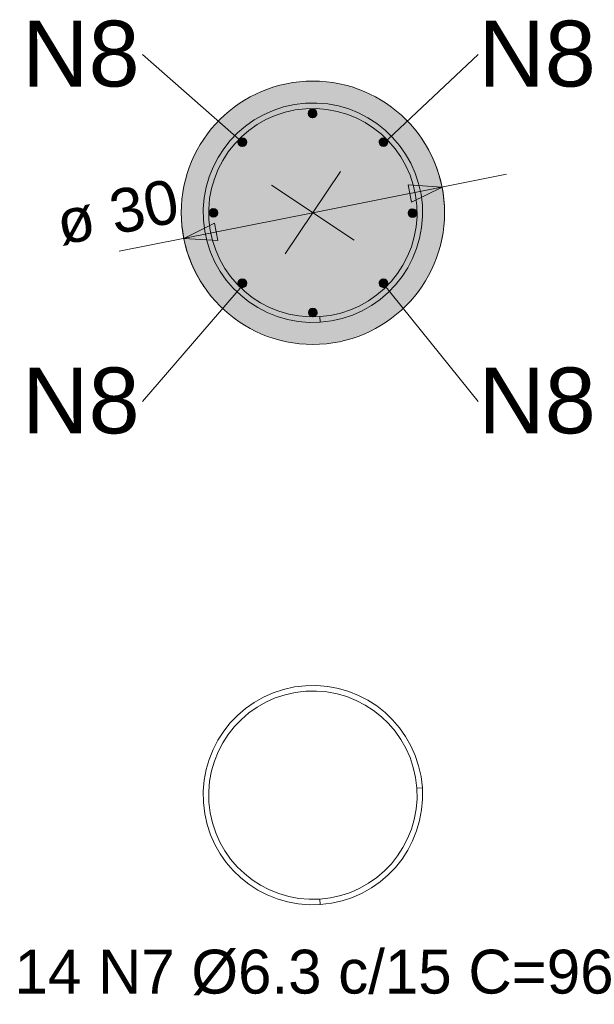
# Model space of a CAD drawing. Header units: centimetres. Extents: x -286 to 6967, y -466 to 803.
# Tile 28 of 73: x 3941 to 4007, y 89 to 201. Entities that reach past the tile are written whole.
import ezdxf

# ---------------------------------------------------------------- set-up
doc = ezdxf.new("R2010")
doc.units = ezdxf.units.CM
for name, color, linetype, lineweight in [('A-ANNO-DIMS', 7, 'Continuous', 9), ('A-ANNO-DIMS-25', 7, 'Continuous', 9), ('S-FNDN', 7, 'Continuous', 25), ('S-RBAR', 7, 'Continuous', 18), ('S-RBAR-IDEN', 7, 'Continuous', 9), ('S-RBAR-SYMB', 7, 'Continuous', 9)]:
    doc.layers.add(name, color=color, linetype=linetype, lineweight=lineweight)
doc.styles.add('Arial_4', font='arial.ttf', dxfattribs={"height": 5})
doc.styles.add('Arial_5', font='arial.ttf', dxfattribs={"height": 7.5})
doc.dimstyles.new('Diâmetro_-_2_mm__m_', dxfattribs={"dimscale": 30.48, "dimtxt": 5.101297, "dimasz": 0.123031, "dimexe": 0.19685, "dimexo": 0, "dimgap": 0.123031, "dimtad": 1, "dimjust": 3, "dimdec": 0, "dimzin": 0, "dimdsep": 46, "dimtxsty": 'Arial_4', "dimsah": 1, "dimcen": 0.09, "dimdle": 0.246063, "dimazin": 0, "dimtfac": 1, "dimtdec": 4, "dimtix": 1, "dimtmove": 0, "dimatfit": 2, "dimfxl": 1, "dimtvp": 1, "dimtolj": 1, "dimtzin": 0, "dimarcsym": 2})

# ---------------------------------------------------------------- blocks, each defined once
blk = doc.blocks.new('DIMBLOCK25-ESTACAS')
at = {"layer": 'A-ANNO-DIMS-25'}
for points in [[(3989.54, 181.99), (3985.67, 182.25), (3986.06, 180.28)], [(3960.11, 176.15), (3963.99, 175.9), (3963.6, 177.87)]]:
    blk.add_hatch(color=256, dxfattribs=at).paths.add_polyline_path(points)
for p, q in [((3977.97, 183.78), (3971.68, 174.37)), ((3974.83, 179.07), (3996.9, 183.45)), ((3979.53, 175.93), (3970.12, 182.22)), ((3989.54, 181.99), (3985.67, 182.25)), ((3985.67, 182.25), (3986.06, 180.28)), ((3986.06, 180.28), (3989.54, 181.99)), ((3974.83, 179.07), (3952.76, 174.69)), ((3963.6, 177.87), (3960.11, 176.15)), ((3963.99, 175.9), (3963.6, 177.87)), ((3960.11, 176.15), (3963.99, 175.9))]:
    blk.add_line(p, q, dxfattribs=at)
for start, end in [(348.3089, 34.1456), (168.3089, 214.1456)]:
    blk.add_arc((3974.83, 179.07), 15, start, end, dxfattribs=at)
at = {"layer": 'A-ANNO-DIMS-25', "color": 0, "insert": (3945.2, 180.28), "char_height": 5, "width": 16.6695, "attachment_point": 1, "rotation": 11.2272, "line_spacing_factor": 0.941778, "style": 'Arial_4'}
blk.add_mtext('ø 30', dxfattribs=at)

msp = doc.modelspace()

# ---------------------------------------------------------------- hatches: boundary and pattern name
at = {"layer": 'S-FNDN', "true_color": 0xececec}
h = msp.add_hatch(color=7, dxfattribs=at)
h.paths.add_polyline_path([(3974.827, 164.074), (3976.962, 164.227), (3979.053, 164.682), (3981.058, 165.43), (3982.937, 166.455), (3984.65, 167.738), (3986.163, 169.251), (3987.446, 170.965), (3988.472, 172.843), (3989.22, 174.848), (3989.674, 176.939), (3989.827, 179.074), (3989.674, 181.209), (3989.22, 183.3), (3988.472, 185.305), (3987.446, 187.184), (3986.163, 188.897), (3984.65, 190.41), (3982.937, 191.693), (3981.058, 192.719), (3979.053, 193.467), (3976.962, 193.921), (3974.827, 194.074), (3972.692, 193.921), (3970.601, 193.467), (3968.596, 192.719), (3966.718, 191.693), (3965.004, 190.41), (3963.491, 188.897), (3962.208, 187.184), (3961.183, 185.305), (3960.435, 183.3), (3959.98, 181.209), (3959.827, 179.074), (3959.98, 176.939), (3960.435, 174.848), (3961.183, 172.843), (3962.208, 170.965), (3963.491, 169.251), (3965.004, 167.738), (3966.718, 166.455), (3968.596, 165.43), (3970.601, 164.682), (3972.692, 164.227), (3974.51, 164.097)])
h.paths.add_polyline_path([(3974.033, 166.601), (3972.411, 166.81), (3970.832, 167.231), (3969.319, 167.853), (3967.903, 168.669), (3966.603, 169.661), (3965.446, 170.816), (3964.447, 172.11), (3963.594, 173.606), (3962.943, 175.238), (3962.559, 176.724), (3962.359, 178.234), (3962.356, 178.234), (3962.355, 179.883), (3962.563, 181.491), (3962.985, 183.07), (3963.606, 184.582), (3964.422, 185.999), (3965.414, 187.299), (3966.569, 188.456), (3967.863, 189.454), (3969.359, 190.307), (3970.991, 190.958), (3972.477, 191.342), (3973.986, 191.542), (3973.986, 191.546), (3975.635, 191.547), (3977.243, 191.338), (3978.823, 190.917), (3980.335, 190.295), (3981.752, 189.479), (3983.052, 188.487), (3984.209, 187.333), (3985.208, 186.038), (3986.06, 184.543), (3986.711, 182.911), (3987.098, 181.411), (3987.299, 179.873), (3987.3, 178.266), (3987.091, 176.658), (3986.67, 175.079), (3986.048, 173.566), (3985.232, 172.15), (3984.222, 170.831), (3982.937, 169.578), (3981.791, 168.694), (3980.296, 167.841), (3978.664, 167.19), (3977.177, 166.805), (3975.625, 166.602), (3974.073, 166.601)])
h.paths.add_polyline_path([(3974.073, 167.229), (3975.668, 167.237), (3977.302, 167.475), (3978.744, 167.875), (3980.096, 168.439), (3981.485, 169.251), (3982.669, 170.165), (3983.766, 171.264), (3984.715, 172.511), (3985.483, 173.844), (3986.073, 175.28), (3986.473, 176.78), (3986.671, 178.32), (3986.665, 179.915), (3986.43, 181.535), (3986.027, 182.991), (3985.462, 184.343), (3984.65, 185.732), (3983.736, 186.916), (3982.637, 188.013), (3981.403, 188.955), (3980.057, 189.73), (3978.621, 190.32), (3977.121, 190.72), (3975.595, 190.918), (3973.986, 190.912), (3972.352, 190.674), (3970.787, 190.222), (3969.558, 189.709), (3968.214, 188.931), (3966.892, 187.889), (3965.888, 186.884), (3964.947, 185.65), (3964.172, 184.305), (3963.581, 182.869), (3963.181, 181.368), (3962.983, 179.842), (3962.99, 178.234), (3963.227, 176.599), (3963.628, 175.157), (3964.192, 173.805), (3965.004, 172.417), (3965.918, 171.232), (3967.017, 170.135), (3968.252, 169.193), (3969.766, 168.349), (3971.033, 167.828), (3972.533, 167.428), (3974.061, 167.231)])
at = {"layer": 'S-RBAR', "true_color": 0x00ff00}
for points in [[(3962.356, 178.234), (3962.984, 178.276), (3962.989, 179.883), (3963.214, 181.491), (3963.664, 183.07), (3964.172, 184.305), (3964.947, 185.65), (3965.888, 186.884), (3966.985, 187.983), (3968.214, 188.931), (3969.558, 189.709), (3970.991, 190.307), (3972.477, 190.708), (3974.029, 190.917), (3973.986, 191.546), (3972.352, 191.325), (3970.787, 190.903), (3969.278, 190.273), (3967.863, 189.454), (3966.569, 188.456), (3965.414, 187.299), (3964.422, 185.999), (3963.606, 184.582), (3962.931, 182.869), (3962.547, 181.368), (3962.355, 179.842), (3962.356, 178.276)], [(3975.668, 166.602), (3977.302, 166.823), (3978.867, 167.245), (3980.376, 167.875), (3981.791, 168.694), (3983.086, 169.693), (3984.24, 170.85), (3985.232, 172.15), (3986.048, 173.566), (3986.724, 175.28), (3987.107, 176.78), (3987.3, 178.32), (3987.299, 179.915), (3987.081, 181.535), (3986.656, 183.114), (3986.027, 184.623), (3985.208, 186.038), (3984.209, 187.333), (3983.052, 188.487), (3981.752, 189.479), (3980.335, 190.295), (3978.621, 190.971), (3977.121, 191.354), (3975.595, 191.547), (3973.986, 191.546), (3974.029, 190.917), (3975.635, 190.913), (3977.243, 190.688), (3978.823, 190.237), (3980.057, 189.73), (3981.403, 188.955), (3982.637, 188.013), (3983.736, 186.916), (3984.684, 185.687), (3985.462, 184.343), (3986.06, 182.911), (3986.463, 181.411), (3986.67, 179.873), (3986.667, 178.28), (3986.473, 176.78), (3985.99, 175.079), (3985.483, 173.844), (3984.708, 172.499), (3983.766, 171.264), (3982.669, 170.165), (3981.44, 169.217), (3980.096, 168.439), (3978.664, 167.841), (3977.177, 167.44), (3975.625, 167.231), (3975.653, 166.823)]]:
    msp.add_hatch(color=3, dxfattribs=at).paths.add_polyline_path(points)
at = {"layer": 'S-RBAR', "true_color": 0x0000ff}
h = msp.add_hatch(color=5, dxfattribs=at)
edge = h.paths.add_edge_path()
edge.add_arc((3974.794, 190.394), 0.5, 0, 360)
for points in [[(3974.795, 189.894), (3975.27, 190.24), (3975.088, 190.799), (3974.5, 190.798), (3974.319, 190.239), (3974.51, 190.101)], [(3966.778, 186.615), (3967.259, 186.952), (3967.087, 187.514), (3966.5, 187.525), (3966.308, 186.969)], [(3982.596, 186.696), (3983.183, 186.726), (3983.335, 187.294), (3982.842, 187.614), (3982.385, 187.244)], [(3963.343, 178.59), (3963.903, 178.771), (3963.903, 179.359), (3963.345, 179.541), (3962.999, 179.066), (3963.266, 178.698)], [(3986.033, 178.557), (3986.593, 178.738), (3986.593, 179.326), (3986.035, 179.509), (3985.688, 179.033), (3985.932, 178.698)], [(3966.786, 170.533), (3967.262, 170.879), (3967.08, 171.438), (3966.492, 171.438), (3966.311, 170.879)], [(3982.588, 170.619), (3983.176, 170.639), (3983.338, 171.204), (3982.851, 171.533), (3982.387, 171.171)], [(3974.828, 167.204), (3975.303, 167.55), (3975.12, 168.109), (3974.533, 168.108), (3974.352, 167.549), (3974.51, 167.434)]]:
    msp.add_hatch(color=5, dxfattribs=at).paths.add_polyline_path(points)
h = msp.add_hatch(color=5, dxfattribs=at)
edge = h.paths.add_edge_path()
edge.add_arc((3966.786, 187.115), 0.5, 0, 360)
h = msp.add_hatch(color=5, dxfattribs=at)
edge = h.paths.add_edge_path()
edge.add_arc((3982.868, 187.115), 0.5, 0, 360)
h = msp.add_hatch(color=5, dxfattribs=at)
edge = h.paths.add_edge_path()
edge.add_arc((3963.499, 179.065), 0.5, 0, 360)
h = msp.add_hatch(color=5, dxfattribs=at)
edge = h.paths.add_edge_path()
edge.add_arc((3986.188, 179.033), 0.5, 0, 360)
at = {"layer": 'S-RBAR', "true_color": 0x00ff00}
h = msp.add_hatch(color=3, dxfattribs=at)
h.paths.add_polyline_path([(3974.033, 166.601), (3975.668, 166.602), (3975.625, 167.231), (3974.033, 167.235), (3972.411, 167.46), (3970.832, 167.911), (3969.597, 168.419), (3968.252, 169.193), (3967.017, 170.135), (3965.918, 171.232), (3964.97, 172.461), (3964.192, 173.805), (3963.594, 175.238), (3963.193, 176.724), (3962.984, 178.276), (3962.355, 178.233), (3962.576, 176.599), (3962.998, 175.034), (3963.628, 173.525), (3964.447, 172.11), (3965.446, 170.816), (3966.603, 169.661), (3967.903, 168.669), (3969.319, 167.853), (3971.033, 167.178), (3972.533, 166.794)])
h.paths.add_polyline_path([(3977.171, 167.44), (3977.302, 167.474), (3977.174, 167.44)])
h.paths.add_polyline_path([(3986.671, 178.313), (3986.672, 178.32), (3986.671, 178.32)])
at = {"layer": 'S-RBAR', "true_color": 0x0000ff}
h = msp.add_hatch(color=5, dxfattribs=at)
edge = h.paths.add_edge_path()
edge.add_arc((3966.786, 171.033), 0.5, 0, 360)
h = msp.add_hatch(color=5, dxfattribs=at)
edge = h.paths.add_edge_path()
edge.add_arc((3982.868, 171.033), 0.5, 0, 360)
h = msp.add_hatch(color=5, dxfattribs=at)
edge = h.paths.add_edge_path()
edge.add_arc((3974.827, 167.704), 0.5, 0, 360)

# ---------------------------------------------------------------- linework, layer by layer
at = {"layer": 'S-FNDN', "color": 253, "lineweight": 18, "true_color": 0xaaaaaa}
for start, end in [(0, 180), (180, 360)]:
    msp.add_arc((3974.827, 179.074), 15, start, end, dxfattribs=at)
at = {"layer": 'S-RBAR', "color": 5, "true_color": 0x0000ff}
for p, q in [((3974.5, 190.798), (3974.319, 190.239)), ((3975.088, 190.799), (3974.5, 190.798)), ((3975.27, 190.24), (3975.088, 190.799)), ((3974.319, 190.239), (3974.51, 190.101)), ((3974.51, 190.101), (3974.795, 189.894)), ((3974.795, 189.894), (3975.27, 190.24)), ((3966.5, 187.525), (3966.308, 186.969)), ((3967.087, 187.514), (3966.5, 187.525)), ((3967.259, 186.952), (3967.087, 187.514)), ((3982.842, 187.614), (3982.385, 187.244)), ((3983.335, 187.294), (3982.842, 187.614)), ((3966.308, 186.969), (3966.778, 186.615)), ((3966.778, 186.615), (3967.259, 186.952)), ((3982.385, 187.244), (3982.596, 186.696)), ((3982.596, 186.696), (3983.183, 186.726)), ((3983.183, 186.726), (3983.335, 187.294)), ((3963.345, 179.541), (3962.999, 179.066)), ((3963.903, 179.359), (3963.345, 179.541)), ((3986.035, 179.509), (3985.688, 179.033)), ((3986.593, 179.326), (3986.035, 179.509)), ((3962.999, 179.066), (3963.266, 178.698)), ((3963.266, 178.698), (3963.343, 178.59)), ((3963.343, 178.59), (3963.903, 178.771)), ((3963.903, 178.771), (3963.903, 179.359)), ((3985.688, 179.033), (3985.932, 178.698)), ((3985.932, 178.698), (3986.033, 178.557)), ((3986.033, 178.557), (3986.593, 178.738)), ((3986.593, 178.738), (3986.593, 179.326)), ((3966.492, 171.438), (3966.311, 170.879)), ((3966.311, 170.879), (3966.786, 170.533)), ((3967.08, 171.438), (3966.492, 171.438)), ((3966.786, 170.533), (3967.262, 170.879)), ((3967.262, 170.879), (3967.08, 171.438)), ((3982.851, 171.533), (3982.387, 171.171)), ((3982.387, 171.171), (3982.588, 170.619)), ((3982.588, 170.619), (3983.176, 170.639)), ((3983.338, 171.204), (3982.851, 171.533)), ((3983.176, 170.639), (3983.338, 171.204)), ((3974.533, 168.108), (3974.352, 167.549)), ((3974.352, 167.549), (3974.51, 167.434)), ((3974.51, 167.434), (3974.828, 167.204)), ((3975.12, 168.109), (3974.533, 168.108)), ((3974.828, 167.204), (3975.303, 167.55)), ((3975.303, 167.55), (3975.12, 168.109))]:
    msp.add_line(p, q, dxfattribs=at)
at = {"layer": 'S-RBAR', "color": 3, "true_color": 0x00ff00}
msp.add_line((3975.625, 167.231), (3975.668, 166.602), dxfattribs=at)
at = {"layer": 'S-RBAR', "color": 5, "true_color": 0x0000ff}
for centre in [(3974.794, 190.394), (3966.786, 187.115), (3982.868, 187.115), (3963.499, 179.065), (3986.188, 179.033), (3966.786, 171.033), (3982.868, 171.033), (3974.827, 167.704)]:
    msp.add_circle(centre, 0.5, dxfattribs=at)
at = {"layer": 'S-RBAR', "color": 3, "true_color": 0x00ff00}
for radius, start, end in [(12.5, 273.85642, 93.85642), (11.87, 273.85642, 93.85642), (12.5, 183.85642, 273.85642), (11.87, 183.85768, 273.85642)]:
    msp.add_arc((3974.827, 179.074), radius, start, end, dxfattribs=at)
for major_axis, start_param in [((-9.424, 8.233), 5.4982593), ((-8.949, 7.819), 5.49828)]:
    msp.add_ellipse((3974.838, 179.065), major_axis=major_axis, ratio=0.9993324, start_param=start_param, end_param=7.0681113, dxfattribs=at)
at = {"layer": 'S-RBAR-IDEN'}
for p, q in [((3967.031, 186.864), (3955.42, 197.091)), ((3982.808, 186.864), (3993.676, 197.091)), ((3967.031, 171.051), (3955.42, 157.575)), ((3982.808, 171.051), (3993.676, 157.575))]:
    msp.add_line(p, q, dxfattribs=at)
at = {"layer": 'S-RBAR-SYMB'}
for p, q in [((3986.67, 113.515), (3987.299, 113.557)), ((3975.626, 100.873), (3975.668, 100.245))]:
    msp.add_line(p, q, dxfattribs=at)
for radius, start, end in [(12.5, 93.85642, 183.85642), (11.87, 93.85642, 183.85642), (12.5, 273.85642, 93.85642), (11.87, 273.85642, 93.85642), (12.5, 183.85642, 3.85642), (11.87, 183.85642, 3.85642)]:
    msp.add_arc((3974.827, 112.717), radius, start, end, dxfattribs=at)

# ---------------------------------------------------------------- texts
at = {"layer": 'S-RBAR-IDEN', "attachment_point": 1}
for s, insert, char_height, width, style in [('N8', (3941.695, 200.95), 7.5, 16.43459, 'Arial_5'), ('N8', (3993.676, 200.95), 7.5, 16.43459, 'Arial_5'), ('N8', (3941.695, 161.434), 7.5, 16.43459, 'Arial_5'), ('N8', (3993.676, 161.434), 7.5, 16.43459, 'Arial_5'), ('14 N7 Ø6.3 c/15 C=96', (3940.82, 95.109), 5, 86.18141, 'Arial_4')]:
    msp.add_mtext(s, dxfattribs=dict(at, insert=insert, char_height=char_height, width=width, style=style))

# ---------------------------------------------------------------- dimensions: what is measured, and where the dimension line sits
at = {"layer": 'A-ANNO-DIMS'}
dim = msp.add_diameter_dim_2p(p1=(3960.114, 176.154), p2=(3989.54, 181.995), dimstyle='Diâmetro_-_2_mm__m_', override={"dimpost": 'ø<>'}, dxfattribs=at)
dim.commit()
dim.dimension.update_dxf_attribs({"geometry": 'DIMBLOCK25-ESTACAS', "text_midpoint": (3973.582, 185.347)})

doc.saveas('drawing.dxf')
